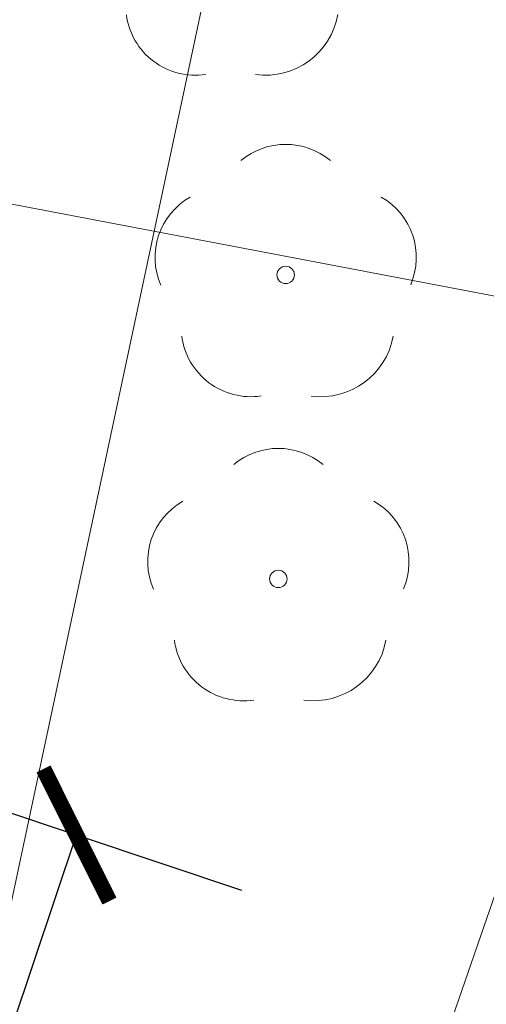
# Model space of a CAD drawing. Header units: metres. Extents: x 6599773 to 13199707, y 5688499 to 11377233.
# Tile 162 of 256: x 6599974.81 to 6599977.49, y 5688904.4 to 5688910.06. Entities that reach past the tile are written whole.
import ezdxf

# ---------------------------------------------------------------- set-up
doc = ezdxf.new("R2010")
doc.units = ezdxf.units.M
doc.header["$MEASUREMENT"] = 0
for name, pattern in [('1', [0]), ('GUZ', [1, 0.5, -0.5]), ('UPT', [0]), ('UPW', [0])]:
    doc.linetypes.add(name, pattern=pattern)
doc.layers.get('0').update_dxf_attribs({"linetype": 'CONTINUOUS', "lineweight": 5})
doc.layers.get('Defpoints').update_dxf_attribs({"linetype": 'CONTINUOUS', "lineweight": 9})
for name, color, linetype, lineweight in [('_kolor chodnik', 50, '1', 0), ('_kolor zjazdy kostka', 7, '1', 0), ('_kolor ścieżka', 10, '1', 0), ('_opis zjazdy', 7, '1', 18), ('OTZ_T_0', 7, 'CONTINUOUS', 13), ('UTTPOM_L_0', 30, 'UPT', 9), ('UWWPM_L_0', 5, 'UPW', 9), ('Uzytki', 90, 'GUZ', 9)]:
    doc.layers.add(name, color=color, linetype=linetype, lineweight=lineweight)
doc.layers.add('_kolor jezdnia', color=7, linetype='1', lineweight=0, true_color=0x00dbdb)
doc.layers.add('_kolor pobocze', color=7, linetype='1', lineweight=0, true_color=0xff66ff)
doc.styles.add('opis', font='ARIALN.TTF', dxfattribs={"width": 0.7, "height": 1.1})
doc.dimstyles.new('opi', dxfattribs={"dimtxt": 1.1, "dimasz": 0.6, "dimexe": 1, "dimexo": 1, "dimgap": 0.5, "dimtad": 1, "dimzin": 1, "dimtxsty": 'opis', "dimblk": 'ARCHTICK', "dimcen": 2.5, "dimadec": 3, "dimazin": 0, "dimtfac": 1, "dimtmove": 0, "dimatfit": 3, "dimfxl": 1, "dimarcsym": 0})
pattern_1 = [(45, (0, 0), (-0.1767766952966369, 0.1767766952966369), []), (135, (0, 0), (-0.1767766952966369, -0.1767766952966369), [])]

# ---------------------------------------------------------------- blocks, each defined once
blk = doc.blocks.new('_ArchTick')
at = {"color": 0, "linetype": 'ByBlock', "const_width": 0.15}
blk.add_lwpolyline([(-0.5, -0.5), (0.5, 0.5)], dxfattribs=at)
blk = doc.blocks.new('*D214')
at = {"layer": '_opis zjazdy', "color": 0, "lineweight": -2, "transparency": 16777216}
for p, q in [((6599974.298461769, 5688905.652856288), (6599976.08894107, 5688905.053499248)), ((6599973.553491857, 5688900.629530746), (6599975.14066062, 5688905.370933)), ((6599972.711293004, 5688900.911454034), (6599974.501772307, 5688900.312096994))]:
    blk.add_line(p, q, dxfattribs=at)
at = {"layer": 'Defpoints', "color": 0, "transparency": 16777216}
for p in [(6599973.350181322, 5688905.970290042), (6599975.140660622, 5688905.370933), (6599971.763012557, 5688901.228887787)]:
    blk.add_point(p, dxfattribs=at)
at = {"layer": '_opis zjazdy', "color": 0, "lineweight": -2, "transparency": 16777216, "xscale": 0.6, "yscale": 0.6, "zscale": 0.6}
for p, rotation in [((6599975.14066062, 5688905.370933), 71.49220008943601), ((6599973.553491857, 5688900.629530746), 251.492200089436)]:
    blk.add_blockref('_ArchTick', p, dxfattribs=dict(at, rotation=rotation))
at = {"layer": '_opis zjazdy', "color": 0, "transparency": 16777216, "insert": (6599975.448077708, 5688902.631675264), "char_height": 1.1, "attachment_point": 5, "rotation": 251.492200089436, "style": 'opis'}
blk.add_mtext('5,00', dxfattribs=at)
blk = doc.blocks.new('922')
at = {"layer": 'OTZ_T_0', "color": 0}
blk.add_circle((0, 0), 0.05, dxfattribs=at)
for centre, radius, start, end in [((0, 0.35), 0.4, 50.114, 129.886), ((-0.35, 0.1), 0.4, 119.84816, 203.51949), ((0.35, 0.1), 0.4, 336.88451, 60.15184), ((-0.2, -0.3), 0.4, 187.477, 278.47884), ((0.2, -0.275), 0.425, 262.6459300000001, 349.62892)]:
    blk.add_arc(centre, radius, start, end, dxfattribs=at)

msp = doc.modelspace()

# ---------------------------------------------------------------- hatches: boundary and pattern name
at = {"layer": '_kolor chodnik'}
h = msp.add_hatch(dxfattribs=at)
h.set_pattern_fill('ANSI37', color=256, scale=2)
h.set_pattern_definition(pattern_1)
h.paths.add_polyline_path([(6599849.938171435, 5688542.085872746), (6599852.232147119, 5688548.938742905), (6599853.573135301, 5688548.489851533), (6599853.827082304, 5688549.248475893), (6599851.793849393, 5688549.929093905), (6599849.895278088, 5688548.982823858), (6599847.823506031, 5688542.793750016)])
edge = h.paths.add_edge_path()
edge.add_line((6600018.106075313, 5689087.454911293), (6600022.42781917, 5689091.229234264))
edge.add_line((6600022.42781917, 5689091.229234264), (6600020.233254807, 5689093.742094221))
edge.add_line((6600020.233254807, 5689093.742094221), (6600017.159471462, 5689091.057656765))
edge.add_arc((6600023.275194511, 5689085.3851404), 8.341433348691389, 137.1531559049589, 148.8016577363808)
edge.add_line((6600016.140105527, 5689089.706021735), (6600018.106075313, 5689087.454911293))
h.paths.add_polyline_path([(6600038.501784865, 5689187.592294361), (6600037.906968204, 5689187.700586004), (6600037.63829624, 5689186.224843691), (6600038.240083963, 5689186.115282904)])
h.paths.add_polyline_path([(6600069.098302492, 5689360.276020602), (6600068.321239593, 5689360.413462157), (6600068.064048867, 5689358.936495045), (6600068.836639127, 5689358.799546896)])
h.paths.add_polyline_path([(6600082.393785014, 5689362.950258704), (6600082.941124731, 5689366.103121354), (6600081.481377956, 5689366.361351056), (6600080.923159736, 5689363.210828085)])
h.paths.add_polyline_path([(6600074.022236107, 5689388.065861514), (6600072.983907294, 5689388.249860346), (6600072.723374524, 5689386.77253894), (6600073.760538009, 5689386.588865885)])
h.paths.add_polyline_path([(6600105.613104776, 5689486.405659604), (6600106.749499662, 5689489.711933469), (6600105.298891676, 5689490.233346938), (6600104.143487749, 5689486.917306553)], flags=17)
h.paths.add_polyline_path([(6600132.519778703, 5689678.737346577), (6600131.761827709, 5689678.896110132), (6600131.444670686, 5689677.429261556), (6600132.212256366, 5689677.269208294)])
h.paths.add_polyline_path([(6600156.649397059, 5689798.7449027), (6600156.48800471, 5689797.958860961), (6600157.450195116, 5689797.757316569), (6600157.615023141, 5689798.542205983)])
h.paths.add_polyline_path([(6600189.055358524, 5689948.643107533), (6600187.902868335, 5689948.884512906), (6600187.600024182, 5689947.417400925), (6600188.748131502, 5689947.176379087)])
edge = h.paths.add_edge_path()
edge.add_line((6600204.459383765, 5690032.969035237), (6600204.153258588, 5690031.227801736))
edge.add_arc((6600202.328347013, 5690027.299936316), 4.331100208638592, 41.85300125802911, 65.08011549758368, ccw=False)
edge.add_arc((6600032.90393149, 5690051.979071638), 174.020003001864, 352.8070218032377, 353.495463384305)
edge.add_arc((6600202.372679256, 5690027.343587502), 5.999999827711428, 55.12102442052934, 69.64815978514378)
edge = h.paths.add_edge_path()
edge.add_line((6600205.046027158, 5690040.265402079), (6600204.972740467, 5690038.483452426))
edge.add_arc((6600203.986269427, 5690044.401803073), 5.999999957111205, 279.4630688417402, 294.9140560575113)
edge.add_line((6600206.513819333, 5690038.960158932), (6600206.607027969, 5690041.030672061))
edge.add_arc((6600203.986269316, 5690044.401803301), 4.270000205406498, 284.3702444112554, 307.86193139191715, ccw=False)
edge = h.paths.add_edge_path()
edge.add_arc((6600203.547470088, 5690044.558759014), 6.446878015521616, 324.4350091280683, 356.2013368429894, ccw=False)
edge.add_arc((6600203.986269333, 5690044.401803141), 6.00000007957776, 323.2169970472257, 357.4193489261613)
h.paths.add_polyline_path([(6600208.910055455, 5690121.713696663), (6600208.146285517, 5690121.748120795), (6600207.125602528, 5690121.794124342), (6600209.971605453, 5690121.665851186)])
edge = h.paths.add_edge_path()
edge.add_line((6600238.769818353, 5690481.648294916), (6600240.338176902, 5690490.873746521))
edge.add_line((6600240.338176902, 5690490.873746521), (6600241.251295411, 5690510.829461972))
edge.add_line((6600241.251295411, 5690510.829461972), (6600239.524022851, 5690510.928942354))
edge.add_line((6600239.524022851, 5690510.928942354), (6600238.633343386, 5690491.167757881))
edge.add_line((6600238.633343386, 5690491.167757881), (6600234.579716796, 5690467.661262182))
edge.add_line((6600234.579716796, 5690467.661262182), (6600234.449796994, 5690464.966873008))
edge.add_arc((6600242.443669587, 5690464.607462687), 8.00194818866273, 177.4256738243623, 268.2543056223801)
edge.add_line((6600242.199903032, 5690456.609228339), (6600242.216657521, 5690457.359274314))
edge.add_line((6600242.216657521, 5690457.359274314), (6600242.305257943, 5690458.836738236))
edge.add_arc((6600242.444504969, 5690464.607952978), 5.772894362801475, 177.0298084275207, 268.6178439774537, ccw=False)
edge.add_line((6600236.679365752, 5690464.907083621), (6600236.951876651, 5690470.95443634))
edge.add_line((6600236.951876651, 5690470.95443634), (6600238.150786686, 5690478.210832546))
edge.add_line((6600238.150786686, 5690478.210832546), (6600238.769818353, 5690481.648294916))
h.paths.add_polyline_path([(6600238.769818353, 5690481.648294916), (6600238.150786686, 5690478.210832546), (6600239.670056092, 5690477.930590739), (6600240.266710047, 5690481.376366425)], flags=17)
edge = h.paths.add_edge_path()
edge.add_line((6600223.366500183, 5690460.339976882), (6600223.276803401, 5690457.948865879))
edge.add_arc((6600221.105749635, 5690465.64864014), 7.999999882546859, 285.7465040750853, 299.8464885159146)
edge.add_line((6600225.08717264, 5690458.709744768), (6600225.240084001, 5690461.623695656))
edge.add_arc((6600221.105749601, 5690465.648640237), 5.769999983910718, 293.06724420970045, 315.7681070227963, ccw=False)
edge = h.paths.add_edge_path()
edge.add_arc((6600220.025145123, 5690444.676291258), 5.77000016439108, 37.996647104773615, 59.94382588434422, ccw=False)
edge.add_line((6600224.572175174, 5690448.22839199), (6600224.817793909, 5690451.081798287))
edge.add_arc((6600220.025145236, 5690444.676291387), 7.999999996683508, 53.19588653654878, 68.15166733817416)
edge.add_line((6600223.00235276, 5690452.101669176), (6600222.91504296, 5690449.670427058))
edge = h.paths.add_edge_path()
edge.add_arc((6600221.105749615, 5690465.648640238), 7.999999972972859, 328.0222308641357, 357.0132597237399)
edge.add_line((6600229.094882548, 5690465.23180147), (6600229.218816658, 5690467.593604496))
edge.add_line((6600229.218816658, 5690467.593604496), (6600228.218919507, 5690467.645774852))
edge.add_line((6600228.218919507, 5690467.645774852), (6600227.891778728, 5690461.411918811))
h.paths.add_polyline_path([(6600200.980142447, 5690012.236744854), (6600202.31727834, 5690011.956662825), (6600202.522293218, 5690012.935421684), (6600201.182321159, 5690013.216097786)])
h.paths.add_polyline_path([(6600196.457878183, 5689983.98337835), (6600195.202332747, 5689984.246370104), (6600194.899091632, 5689982.777335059), (6600196.150355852, 5689982.515240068)])
edge = h.paths.add_edge_path()
edge.add_line((6600112.305909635, 5689517.99101877), (6600112.691041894, 5689519.807934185))
edge.add_line((6600112.691041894, 5689519.807934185), (6600113.245521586, 5689522.423769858))
edge.add_line((6600113.245521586, 5689522.423769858), (6600111.553124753, 5689522.782507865))
edge.add_line((6600111.553124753, 5689522.782507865), (6600107.405864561, 5689503.217226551))
edge.add_line((6600107.405864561, 5689503.217226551), (6600099.494506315, 5689480.361667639))
edge.add_line((6600099.494506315, 5689480.361667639), (6600099.182814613, 5689478.891218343))
edge.add_arc((6600107.008997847, 5689477.232359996), 8.000059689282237, 168.0325629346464, 257.7529108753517)
edge.add_line((6600105.311960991, 5689469.414366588), (6600105.784990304, 5689471.593619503))
edge.add_arc((6600107.008927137, 5689477.232314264), 5.769999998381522, 168.0321375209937, 257.7533362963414, ccw=False)
edge.add_line((6600101.364343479, 5689478.42879883), (6600101.647245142, 5689479.76342708))
edge.add_line((6600101.647245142, 5689479.76342708), (6600104.143487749, 5689486.917306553))
edge.add_line((6600104.143487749, 5689486.917306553), (6600105.298891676, 5689490.233346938))
edge.add_line((6600105.298891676, 5689490.233346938), (6600108.240043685, 5689498.809726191))
edge.add_line((6600108.240043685, 5689498.809726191), (6600112.305909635, 5689517.99101877))
h.paths.add_polyline_path([(6600136.009573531, 5689645.499114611), (6600138.333647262, 5689645.012304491), (6600138.661671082, 5689646.578318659), (6600134.869459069, 5689647.372651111)])
at = {"layer": '_kolor jezdnia'}
h = msp.add_hatch(dxfattribs=at)
h.set_pattern_fill('ANSI37', color=256, scale=2.2)
h.set_pattern_definition([(311.9999999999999, (0, 0), (0.2043648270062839, 0.1840109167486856), []), (41.99999999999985, (0, 0), (-0.1840109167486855, 0.2043648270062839), [])])
edge = h.paths.add_edge_path()
edge.add_line((6599833.066047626, 5688539.933393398), (6599850.649511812, 5688527.983462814))
edge.add_arc((6599857.337592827, 5688536.653968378), 10.95025544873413, 169.5012687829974, 232.3548431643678, ccw=False)
edge.add_arc((6599858.085851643, 5688536.618142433), 11.69295282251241, 162.2507788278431, 169.9967502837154, ccw=False)
edge.add_line((6599846.949484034, 5688540.182754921), (6599847.823506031, 5688542.793750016))
edge.add_line((6599847.823506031, 5688542.793750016), (6599849.895278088, 5688548.982823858))
edge.add_line((6599849.895278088, 5688548.982823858), (6599852.434748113, 5688556.56906746))
edge.add_line((6599852.434748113, 5688556.56906746), (6599928.48625871, 5688783.760284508))
edge.add_line((6599928.48625871, 5688783.760284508), (6599931.025728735, 5688791.34652811))
edge.add_line((6599931.025728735, 5688791.34652811), (6599996.657773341, 5688987.411326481))
edge.add_line((6599996.657773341, 5688987.411326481), (6599999.197243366, 5688994.997570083))
edge.add_line((6599999.197243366, 5688994.997570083), (6600021.930100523, 5689062.908193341))
edge.add_line((6600021.930100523, 5689062.908193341), (6600017.620224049, 5689067.371531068))
edge.add_line((6600017.620224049, 5689067.371531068), (6600016.714558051, 5689064.654078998))
edge.add_line((6600016.714558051, 5689064.654078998), (6600012.423620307, 5689051.835617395))
edge.add_line((6600012.423620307, 5689051.835617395), (6600009.884150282, 5689044.249373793))
edge.add_line((6600009.884150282, 5689044.249373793), (6599977.53516164, 5688947.612159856))
edge.add_line((6599977.53516164, 5688947.612159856), (6599974.995691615, 5688940.025916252))
edge.add_line((6599974.995691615, 5688940.025916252), (6599942.096912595, 5688841.746295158))
edge.add_line((6599942.096912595, 5688841.746295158), (6599939.557442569, 5688834.160051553))
edge.add_line((6599939.557442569, 5688834.160051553), (6599882.679288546, 5688664.246042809))
edge.add_line((6599882.679288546, 5688664.246042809), (6599880.139818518, 5688656.659799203))
edge.add_line((6599880.139818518, 5688656.659799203), (6599852.464543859, 5688573.984527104))
edge.add_line((6599852.464543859, 5688573.984527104), (6599842.470137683, 5688544.127903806))
edge.add_arc((6599835.706422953, 5688546.652910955), 7.219660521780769, 248.54809133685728, 339.52856074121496, ccw=False)
h.paths.add_polyline_path([(6600044.653202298, 5689172.271628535), (6600046.276244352, 5689181.431901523), (6600047.759199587, 5689189.801539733), (6600051.0603021, 5689208.432603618), (6600052.368792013, 5689215.817578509), (6600054.808584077, 5689229.587499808), (6600056.11707399, 5689236.972474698), (6600057.346666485, 5689243.912161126), (6600058.655146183, 5689251.297078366), (6600058.831439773, 5689252.292060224), (6600060.098987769, 5689259.445963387), (6600060.139929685, 5689259.677035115), (6600061.407468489, 5689266.830886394), (6600072.329030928, 5689328.470998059), (6600073.637511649, 5689335.855921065), (6600077.337304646, 5689356.73715072), (6600078.820259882, 5689365.106788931), (6600081.142794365, 5689378.214921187), (6600082.53851694, 5689386.092227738), (6600095.187867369, 5689457.483787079), (6600091.082877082, 5689465.8405575), (6600089.043088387, 5689454.328211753), (6600087.870641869, 5689447.711051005), (6600087.560133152, 5689445.958573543), (6600086.562151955, 5689440.326076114), (6600082.433200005, 5689417.022719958), (6600080.95024477, 5689408.65308175), (6600077.202698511, 5689387.502337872), (6600075.719743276, 5689379.132699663), (6600073.469199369, 5689366.430874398), (6600071.986244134, 5689358.061236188), (6600069.986864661, 5689346.776955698), (6600068.591142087, 5689338.899649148), (6600065.559290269, 5689321.78820693), (6600064.163567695, 5689313.91090038), (6600059.719426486, 5689288.828650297), (6600058.323703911, 5689280.951343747), (6600057.563846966, 5689276.662793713), (6600056.168124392, 5689268.785487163), (6600054.804920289, 5689261.091711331), (6600053.409197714, 5689253.214404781), (6600053.264817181, 5689252.399536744), (6600051.869094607, 5689244.522230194), (6600051.183555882, 5689240.653124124), (6600049.787833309, 5689232.775817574), (6600046.593849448, 5689214.749319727), (6600045.198126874, 5689206.872013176), (6600044.41754409, 5689202.466488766), (6600042.934588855, 5689194.096850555), (6600036.429952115, 5689157.38538759), (6600034.94699688, 5689149.01574938), (6600030.579776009, 5689124.367629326), (6600027.529365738, 5689107.151445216), (6600024.895072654, 5689094.014582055), (6600030.583685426, 5689094.264316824), (6600032.945013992, 5689106.191885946), (6600043.170247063, 5689163.901990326)])
edge = h.paths.add_edge_path()
edge.add_line((6600111.106812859, 5689535.144351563), (6600111.256844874, 5689535.85214863))
edge.add_line((6600111.256844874, 5689535.85214863), (6600112.915748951, 5689543.678261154))
edge.add_line((6600112.915748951, 5689543.678261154), (6600117.304772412, 5689564.384094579))
edge.add_line((6600117.304772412, 5689564.384094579), (6600119.067357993, 5689572.699339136))
edge.add_line((6600119.067357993, 5689572.699339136), (6600120.087667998, 5689577.512794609))
edge.add_line((6600120.087667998, 5689577.512794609), (6600121.64289057, 5689584.849775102))
edge.add_line((6600121.64289057, 5689584.849775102), (6600128.436769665, 5689616.900852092))
edge.add_line((6600128.436769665, 5689616.900852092), (6600129.991992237, 5689624.237832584))
edge.add_line((6600129.991992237, 5689624.237832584), (6600132.660554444, 5689636.827148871))
edge.add_line((6600132.660554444, 5689636.827148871), (6600133.208838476, 5689639.444704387))
edge.add_line((6600133.208838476, 5689639.444704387), (6600134.848957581, 5689647.274775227))
edge.add_line((6600134.848957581, 5689647.274775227), (6600138.97649476, 5689666.979995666))
edge.add_line((6600138.97649476, 5689666.979995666), (6600140.51410642, 5689674.320687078))
edge.add_line((6600140.51410642, 5689674.320687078), (6600145.209128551, 5689696.735129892))
edge.add_line((6600145.209128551, 5689696.735129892), (6600146.746740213, 5689704.075821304))
edge.add_line((6600146.746740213, 5689704.075821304), (6600151.462308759, 5689726.588354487))
edge.add_line((6600151.462308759, 5689726.588354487), (6600152.999920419, 5689733.929045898))
edge.add_line((6600152.999920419, 5689733.929045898), (6600155.244070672, 5689744.642813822))
edge.add_line((6600155.244070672, 5689744.642813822), (6600156.781682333, 5689751.983505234))
edge.add_line((6600156.781682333, 5689751.983505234), (6600161.635515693, 5689775.156126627))
edge.add_line((6600161.635515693, 5689775.156126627), (6600163.378142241, 5689783.475576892))
edge.add_line((6600163.378142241, 5689783.475576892), (6600163.850769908, 5689785.731942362))
edge.add_line((6600163.850769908, 5689785.731942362), (6600167.028500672, 5689800.90270461))
edge.add_line((6600167.028500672, 5689800.90270461), (6600179.490888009, 5689860.399222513))
edge.add_line((6600179.490888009, 5689860.399222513), (6600181.233514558, 5689868.718672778))
edge.add_line((6600181.233514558, 5689868.718672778), (6600181.84713393, 5689871.648144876))
edge.add_line((6600181.84713393, 5689871.648144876), (6600183.38474559, 5689878.988836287))
edge.add_line((6600183.38474559, 5689878.988836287), (6600184.935818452, 5689886.393792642))
edge.add_line((6600184.935818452, 5689886.393792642), (6600186.575937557, 5689894.223863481))
edge.add_line((6600186.575937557, 5689894.223863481), (6600194.051338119, 5689929.912074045))
edge.add_line((6600194.051338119, 5689929.912074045), (6600195.691457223, 5689937.742144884))
edge.add_line((6600195.691457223, 5689937.742144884), (6600202.915799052, 5689972.231779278))
edge.add_line((6600202.915799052, 5689972.231779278), (6600204.555918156, 5689980.061850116))
edge.add_line((6600204.555918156, 5689980.061850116), (6600206.062781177, 5689987.255744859))
edge.add_line((6600206.062781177, 5689987.255744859), (6600207.702900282, 5689995.085815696))
edge.add_line((6600207.702900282, 5689995.085815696), (6600210.232559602, 5690007.162628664))
edge.add_line((6600210.232559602, 5690007.162628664), (6600211.694938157, 5690014.144150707))
edge.add_arc((6600028.177652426, 5690052.584442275), 187.5000004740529, 348.1696294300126, 357.4195276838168)
edge.add_line((6600215.487522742, 5690044.142720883), (6600208.310270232, 5690026.480446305))
edge.add_arc((6600032.903933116, 5690051.97907145), 177.2500013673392, 348.1696294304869, 351.7289130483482, ccw=False)
edge.add_line((6600206.38894146, 5690015.640182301), (6600205.966941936, 5690013.625519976))
edge.add_line((6600205.966941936, 5690013.625519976), (6600204.326822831, 5690005.795449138))
edge.add_line((6600204.326822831, 5690005.795449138), (6600197.076961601, 5689971.183982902))
edge.add_line((6600197.076961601, 5689971.183982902), (6600195.334335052, 5689962.864532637))
edge.add_line((6600195.334335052, 5689962.864532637), (6600193.44722506, 5689953.855305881))
edge.add_line((6600193.44722506, 5689953.855305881), (6600191.909227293, 5689946.512771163))
edge.add_line((6600191.909227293, 5689946.512771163), (6600185.49684423, 5689915.899498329))
edge.add_line((6600185.49684423, 5689915.899498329), (6600183.856521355, 5689908.068454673))
edge.add_line((6600183.856521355, 5689908.068454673), (6600182.066605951, 5689899.523243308))
edge.add_line((6600182.066605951, 5689899.523243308), (6600180.32407057, 5689891.204228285))
edge.add_line((6600180.32407057, 5689891.204228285), (6600174.320344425, 5689862.541919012))
edge.add_line((6600174.320344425, 5689862.541919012), (6600172.577809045, 5689854.222903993))
edge.add_line((6600172.577809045, 5689854.222903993), (6600163.663810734, 5689811.666703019))
edge.add_line((6600163.663810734, 5689811.666703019), (6600162.023782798, 5689803.837067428))
edge.add_line((6600162.023782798, 5689803.837067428), (6600160.924220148, 5689798.587659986))
edge.add_line((6600160.924220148, 5689798.587659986), (6600159.279208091, 5689790.734229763))
edge.add_line((6600159.279208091, 5689790.734229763), (6600157.107250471, 5689780.365115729))
edge.add_line((6600157.107250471, 5689780.365115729), (6600155.462238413, 5689772.511685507))
edge.add_line((6600155.462238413, 5689772.511685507), (6600153.380318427, 5689762.572418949))
edge.add_line((6600153.380318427, 5689762.572418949), (6600151.735124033, 5689754.718118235))
edge.add_line((6600151.735124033, 5689754.718118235), (6600148.586504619, 5689739.686336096))
edge.add_line((6600148.586504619, 5689739.686336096), (6600146.885007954, 5689731.563243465))
edge.add_line((6600146.885007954, 5689731.563243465), (6600141.75088822, 5689707.052510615))
edge.add_line((6600141.75088822, 5689707.052510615), (6600140.110896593, 5689699.223048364))
edge.add_line((6600140.110896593, 5689699.223048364), (6600133.483561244, 5689667.583574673))
edge.add_line((6600133.483561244, 5689667.583574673), (6600131.860394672, 5689659.834436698))
edge.add_line((6600131.860394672, 5689659.834436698), (6600131.740984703, 5689659.26436315))
edge.add_line((6600131.740984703, 5689659.26436315), (6600130.117814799, 5689651.515209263))
edge.add_line((6600130.117814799, 5689651.515209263), (6600127.278733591, 5689637.961189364))
edge.add_line((6600127.278733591, 5689637.961189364), (6600126.924568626, 5689636.290366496))
edge.add_line((6600126.924568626, 5689636.290366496), (6600125.166244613, 5689627.995226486))
edge.add_line((6600125.166244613, 5689627.995226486), (6600118.009503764, 5689594.232298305))
edge.add_line((6600118.009503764, 5689594.232298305), (6600116.251179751, 5689585.937158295))
edge.add_line((6600116.251179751, 5689585.937158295), (6600113.665314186, 5689573.737975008))
edge.add_line((6600113.665314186, 5689573.737975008), (6600111.898534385, 5689565.402943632))
edge.add_line((6600111.898534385, 5689565.402943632), (6600104.889982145, 5689532.33911599))
edge.add_line((6600104.889982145, 5689532.33911599), (6600103.226635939, 5689524.492047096))
edge.add_line((6600103.226635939, 5689524.492047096), (6600096.623876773, 5689493.342605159))
edge.add_line((6600096.623876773, 5689493.342605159), (6600094.968986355, 5689485.53542763))
edge.add_line((6600094.968986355, 5689485.53542763), (6600094.300101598, 5689482.379870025))
edge.add_line((6600094.300101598, 5689482.379870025), (6600099.182814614, 5689478.891218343))
edge.add_line((6600099.182814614, 5689478.891218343), (6600099.494506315, 5689480.361667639))
edge.add_line((6600099.494506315, 5689480.361667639), (6600111.106812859, 5689535.144351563))
edge = h.paths.add_edge_path()
edge.add_arc((6600239.213891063, 5690851.4003676), 10.0000000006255, -2.8342403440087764, 76.13703556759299, ccw=False)
edge.add_line((6600249.201658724, 5690850.905901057), (6600249.082723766, 5690848.503524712))
edge.add_line((6600249.082723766, 5690848.503524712), (6600247.016487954, 5690806.767468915))
edge.add_line((6600247.016487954, 5690806.767468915), (6600246.092398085, 5690789.152178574))
edge.add_line((6600246.092398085, 5690789.152178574), (6600233.768116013, 5690572.015170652))
edge.add_line((6600233.768116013, 5690572.015170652), (6600228.959056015, 5690465.29620206))
edge.add_line((6600228.959056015, 5690465.29620206), (6600234.588724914, 5690465.017134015))
edge.add_line((6600234.588724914, 5690465.017134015), (6600239.26254019, 5690571.767576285))
edge.add_line((6600239.26254019, 5690571.767576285), (6600252.505038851, 5690806.400146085))
edge.add_line((6600252.505038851, 5690806.400146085), (6600254.569211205, 5690848.094521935))
edge.add_arc((6600262.559425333, 5690847.6989487), 7.999999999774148, 76.13703557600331, 177.1657596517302, ccw=False)
edge.add_line((6600264.476229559, 5690855.465921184), (6600241.609896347, 5690861.109083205))
edge = h.paths.add_edge_path()
edge.add_line((6600250.031475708, 5690451.625307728), (6600250.231741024, 5690455.772579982))
edge.add_line((6600250.231741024, 5690455.772579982), (6600246.257763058, 5690456.417303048))
edge.add_line((6600246.257763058, 5690456.417303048), (6600242.171761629, 5690456.61060902))
edge.add_arc((6600242.563100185, 5690464.586983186), 7.985968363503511, 176.9123644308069, 267.1911945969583, ccw=False)
edge.add_line((6600234.588724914, 5690465.017134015), (6600228.959056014, 5690465.29620206))
edge.add_arc((6600220.965133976, 5690465.657286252), 8.002072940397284, 267.8289300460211, 357.413716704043, ccw=False)
edge.add_line((6600220.661989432, 5690457.660957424), (6600212.406915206, 5690458.119572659))
edge.add_line((6600212.406915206, 5690458.119572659), (6600208.431872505, 5690457.817501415))
edge.add_line((6600208.431872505, 5690457.817501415), (6600208.233912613, 5690454.548331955))
edge.add_line((6600208.233912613, 5690454.548331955), (6600212.129565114, 5690453.127270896))
edge.add_line((6600212.129565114, 5690453.127270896), (6600218.640548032, 5690452.76554962))
edge.add_line((6600218.640548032, 5690452.76554962), (6600216.486747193, 5690452.885205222))
edge.add_line((6600216.486747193, 5690452.885205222), (6600220.46890539, 5690452.663974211))
edge.add_arc((6600220.025145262, 5690444.676291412), 7.999999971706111, -0.3386579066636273, 86.8201700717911, ccw=False)
edge.add_line((6600228.025005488, 5690444.629006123), (6600227.803602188, 5690439.649256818))
edge.add_line((6600227.803602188, 5690439.649256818), (6600226.885525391, 5690435.936828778))
edge.add_line((6600226.885525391, 5690435.936828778), (6600225.534849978, 5690405.967249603))
edge.add_line((6600225.534849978, 5690405.967249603), (6600226.115199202, 5690402.187514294))
edge.add_line((6600226.115199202, 5690402.187514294), (6600213.445139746, 5690121.008786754))
edge.add_line((6600213.445139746, 5690121.008786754), (6600213.352800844, 5690118.960058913))
edge.add_line((6600213.352800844, 5690118.960058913), (6600209.980184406, 5690044.131649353))
edge.add_arc((6600203.986269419, 5690044.401803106), 5.999999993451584, 257.4162346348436, 357.41934921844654, ccw=False)
edge.add_line((6600202.679069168, 5690038.545931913), (6600201.589735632, 5690033.666039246))
edge.add_line((6600201.589735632, 5690033.666039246), (6600203.67987942, 5690033.199458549))
edge.add_arc((6600202.372679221, 5690027.343587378), 5.999999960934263, -8.27108729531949, 77.41623506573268, ccw=False)
edge.add_line((6600208.310270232, 5690026.480446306), (6600215.487522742, 5690044.142720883))
edge.add_line((6600215.487522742, 5690044.142720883), (6600216.199687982, 5690059.944661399))
edge.add_line((6600216.199687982, 5690059.944661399), (6600216.537356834, 5690067.437056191))
edge.add_line((6600216.537356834, 5690067.437056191), (6600223.893528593, 5690230.66011469))
edge.add_line((6600223.893528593, 5690230.66011469), (6600224.231197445, 5690238.152509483))
edge.add_line((6600224.231197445, 5690238.152509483), (6600233.507835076, 5690443.987992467))
edge.add_arc((6600241.499722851, 5690443.627812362), 7.999999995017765, 87.29208981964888, 177.4195277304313, ccw=False)
edge.add_line((6600241.877677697, 5690451.618879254), (6600246.021541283, 5690451.422886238))
edge.add_line((6600246.021541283, 5690451.422886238), (6600246.427694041, 5690451.443388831))
edge.add_line((6600246.427694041, 5690451.443388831), (6600246.793970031, 5690451.461878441))
edge.add_line((6600246.793970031, 5690451.461878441), (6600250.031475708, 5690451.625307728))
edge = h.paths.add_edge_path()
edge.add_line((6600007.33756506, 5689086.20374581), (6600006.980466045, 5689080.740822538))
edge.add_line((6600006.980466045, 5689080.740822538), (6600007.229745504, 5689080.720859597))
edge.add_line((6600007.229745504, 5689080.720859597), (6600008.093335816, 5689080.601653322))
edge.add_line((6600008.093335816, 5689080.601653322), (6600008.702681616, 5689080.53831051))
edge.add_arc((6600008.140193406, 5689070.554142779), 9.999999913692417, -18.557800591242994, 86.77547804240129, ccw=False)
edge.add_line((6600017.620224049, 5689067.371531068), (6600021.930100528, 5689062.908193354))
edge.add_arc((6599734.83819726, 5689159.011261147), 302.7499967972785, 341.4922000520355, 343.8640860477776)
edge.add_arc((6600034.895369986, 5689072.315877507), 9.581213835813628, 98.63328270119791, 164.5273290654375, ccw=False)
edge.add_line((6600033.457137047, 5689081.788529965), (6600033.832640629, 5689081.798737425))
edge.add_line((6600033.832640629, 5689081.798737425), (6600034.422462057, 5689082.05700874))
edge.add_line((6600034.422462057, 5689082.05700874), (6600036.833623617, 5689082.139040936))
edge.add_line((6600036.833623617, 5689082.139040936), (6600036.730225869, 5689087.148851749))
edge.add_line((6600036.730225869, 5689087.148851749), (6600036.579860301, 5689087.134303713))
edge.add_arc((6600036.479565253, 5689093.136286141), 6.002820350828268, 169.1687651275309, 270.9573417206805, ccw=False)
edge.add_line((6600030.583685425, 5689094.264316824), (6600024.895072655, 5689094.014582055))
edge.add_arc((6600015.200558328, 5689096.162123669), 9.929528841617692, 271.0943432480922, 347.5094668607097, ccw=False)
edge.add_arc((6600014.909438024, 5689089.646776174), 3.446070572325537, 264.4236009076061, 278.0194998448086, ccw=False)
edge.add_line((6600014.574573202, 5689086.217014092), (6600014.299554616, 5689086.232508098))
edge.add_line((6600014.299554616, 5689086.232508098), (6600010.474232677, 5689086.448019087))
edge.add_line((6600010.474232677, 5689086.448019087), (6600007.33756506, 5689086.20374581))
edge = h.paths.add_edge_path()
edge.add_line((6600105.490725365, 5689463.953528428), (6600106.927559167, 5689464.047234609))
edge.add_line((6600106.927559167, 5689464.047234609), (6600107.835, 5689468.66))
edge.add_line((6600107.835, 5689468.66), (6600105.311960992, 5689469.414366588))
edge.add_arc((6600107.008997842, 5689477.232359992), 8.000059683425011, 168.0325628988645, 257.7529109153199, ccw=False)
edge.add_line((6600099.182814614, 5689478.891218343), (6600094.300101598, 5689482.379870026))
edge.add_arc((6600586.245114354, 5689378.10423892), 502.8750369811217, 168.032376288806, 169.9522165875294)
edge.add_line((6600091.082877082, 5689465.8405575), (6600095.187867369, 5689457.483787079))
edge.add_arc((6600103.06517392, 5689456.088064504), 8.000000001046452, 77.7533362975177, 169.9524553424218, ccw=False)
edge.add_line((6600104.762140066, 5689463.906012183), (6600105.490725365, 5689463.953528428))
at = {"layer": '_kolor pobocze'}
h = msp.add_hatch(dxfattribs=at)
h.set_pattern_fill('ANSI37', color=256, scale=2)
h.set_pattern_definition(pattern_1)
edge = h.paths.add_edge_path()
edge.add_line((6600035.926965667, 5689101.56944285), (6600036.046865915, 5689102.311543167))
edge.add_arc((6600058.171848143, 5689233.778275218), 133.3154772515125, 259.4578941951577, 260.4470163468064, ccw=False)
edge.add_line((6600033.780707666, 5689102.713067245), (6600032.142559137, 5689101.847662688))
edge.add_arc((6599734.838175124, 5689159.011266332), 302.7500195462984, 347.6801154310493, 349.11639019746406, ccw=False)
edge.add_arc((6600036.478170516, 5689093.133441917), 6.000000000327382, 167.68011541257, 271.5571101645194)
edge.add_line((6600036.64121064, 5689087.1356575), (6600036.730491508, 5689087.137804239))
edge.add_line((6600036.730491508, 5689087.137804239), (6600036.71246321, 5689087.887583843))
edge.add_line((6600036.71246321, 5689087.887583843), (6600036.559840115, 5689087.884077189))
edge.add_arc((6600036.482532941, 5689093.14290691), 5.259397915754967, 170.6455005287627, 270.84221319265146, ccw=False)
edge.add_arc((6600545.796425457, 5688991.216220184), 524.6691769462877, 167.9170060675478, 168.7028219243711, ccw=False)
edge.add_line((6600032.751078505, 5689101.044345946), (6600034.011432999, 5689101.917298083))
edge.add_line((6600034.011432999, 5689101.917298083), (6600035.926965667, 5689101.56944285))
edge = h.paths.add_edge_path()
edge.add_line((6600002.828843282, 5688994.032881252), (6600003.066918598, 5688994.744091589))
edge.add_line((6600003.066918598, 5688994.744091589), (6600001.227880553, 5688995.359703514))
edge.add_line((6600001.227880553, 5688995.359703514), (6600000.55876659, 5688996.702196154))
edge.add_line((6600000.55876659, 5688996.702196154), (6600022.641310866, 5689062.67011804))
edge.add_arc((6599734.83819395, 5689159.011262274), 303.5000002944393, 341.4922000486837, 343.8640860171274)
edge.add_arc((6600035.267451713, 5689072.092773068), 9.250000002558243, 91.55711016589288, 163.8640860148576, ccw=False)
edge.add_line((6600035.016098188, 5689081.339357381), (6600036.868703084, 5689081.389717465))
edge.add_line((6600036.868703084, 5689081.389717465), (6600036.850674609, 5689082.139504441))
edge.add_line((6600036.850674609, 5689082.139504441), (6600034.995718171, 5689082.089080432))
edge.add_arc((6600035.267451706, 5689072.092773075), 9.999999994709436, 91.55711014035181, 163.8640860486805)
edge.add_arc((6599734.838192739, 5689159.011262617), 302.7500015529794, 341.4922000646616, 343.8640860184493, ccw=False)
edge.add_line((6600021.930100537, 5689062.908193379), (6599999.748942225, 5688996.6456785))
edge.add_line((6599999.748942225, 5688996.6456785), (6600000.695212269, 5688994.747107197))
edge.add_line((6600000.695212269, 5688994.747107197), (6600002.828843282, 5688994.032881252))
h.paths.add_polyline_path([(6599971.7492186, 5688907.297112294), (6599971.084233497, 5688908.631320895), (6599997.822068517, 5688988.526766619), (6599999.164561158, 5688989.195880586), (6600001.003599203, 5688988.580268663), (6600001.241674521, 5688989.291479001), (6599999.108043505, 5688990.005704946), (6599997.2094722, 5688989.059434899), (6599970.270280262, 5688908.583087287), (6599971.216550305, 5688906.684515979), (6599973.350181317, 5688905.970290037), (6599973.588256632, 5688906.681500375)])
h.paths.add_polyline_path([(6599932.504667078, 5688790.060553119), (6599931.835553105, 5688791.403045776), (6599968.343406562, 5688900.4641754), (6599969.685899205, 5688901.133289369), (6599971.524937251, 5688900.517677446), (6599971.763012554, 5688901.228887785), (6599969.629381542, 5688901.94311373), (6599967.730810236, 5688900.996843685), (6599931.025728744, 5688791.34652811), (6599931.971998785, 5688789.447956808), (6599933.988392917, 5688788.772975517), (6599934.226774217, 5688789.484136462)])
at = {"layer": '_kolor zjazdy kostka'}
h = msp.add_hatch(dxfattribs=at)
h.set_pattern_fill('ANSI37', color=256, scale=2)
h.set_pattern_definition(pattern_1)
h.paths.add_polyline_path([(6600244.137440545, 5690813.934732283), (6600242.369522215, 5690814.022127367), (6600242.097568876, 5690808.528921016), (6600243.865482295, 5690808.44142671)])
h.paths.add_polyline_path([(6600247.012128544, 5690806.679412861), (6600247.44273645, 5690815.377295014), (6600247.393289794, 5690814.378518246), (6600247.113277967, 5690808.722537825)])
h.paths.add_polyline_path([(6600242.297085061, 5690788.088808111), (6600240.958726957, 5690788.155683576), (6600240.648818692, 5690782.664569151), (6600241.987258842, 5690782.599147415)])
h.paths.add_polyline_path([(6600245.558275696, 5690780.919298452), (6600246.037231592, 5690789.405686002), (6600244.985820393, 5690788.453468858), (6600244.612601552, 5690781.981345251)])
h.paths.add_polyline_path([(6600241.348405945, 5690723.711515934), (6600242.272017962, 5690722.691689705), (6600242.749709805, 5690731.155680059), (6600241.698138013, 5690730.203317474), (6600241.472690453, 5690726.27550499)])
h.paths.add_polyline_path([(6600225.772794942, 5690394.589141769), (6600224.731429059, 5690393.637598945), (6600224.461246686, 5690387.644646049), (6600225.412923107, 5690386.603142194)])
h.paths.add_polyline_path([(6600223.012390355, 5690333.280720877), (6600223.372595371, 5690341.272607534), (6600222.32835346, 5690340.318436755), (6600222.058239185, 5690334.324941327)])
h.paths.add_polyline_path([(6600215.496388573, 5690166.390602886), (6600215.856593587, 5690174.382489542), (6600214.812834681, 5690173.428760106), (6600214.542018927, 5690167.435062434)])
h.paths.add_polyline_path([(6600212.446537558, 5690121.053392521), (6600213.399499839, 5690120.010473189), (6600213.788744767, 5690128.503024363), (6600212.745135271, 5690127.54943145)])
h.paths.add_polyline_path([(6600209.977420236, 5690121.665589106), (6600210.225142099, 5690127.162117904), (6600207.346107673, 5690127.291879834), (6600207.119593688, 5690121.794395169)])
h.paths.add_polyline_path([(6600207.950178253, 5690070.725854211), (6600204.880846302, 5690070.828947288), (6600204.643784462, 5690065.333808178), (6600207.702521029, 5690065.204598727)])
h.paths.add_polyline_path([(6600200.981479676, 5690012.236464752), (6600199.969248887, 5690007.339980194), (6600201.282587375, 5690007.064882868), (6600202.31726072, 5690011.956666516)])
h.paths.add_polyline_path([(6600193.613960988, 5689970.406358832), (6600192.398010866, 5689970.660657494), (6600191.286205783, 5689965.274578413), (6600192.486379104, 5689965.023185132)])
h.paths.add_polyline_path([(6600189.061271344, 5689948.671423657), (6600189.984133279, 5689953.050774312), (6600188.818902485, 5689953.32186217), (6600187.908781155, 5689948.91282903)])
h.paths.add_polyline_path([(6600180.976201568, 5689915.317449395), (6600179.952861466, 5689910.421322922), (6600181.008474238, 5689910.200199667), (6600182.033843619, 5689915.09540201)])
h.paths.add_polyline_path([(6600176.508279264, 5689893.538690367), (6600177.476023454, 5689893.335973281), (6600178.603605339, 5689898.719146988), (6600177.636002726, 5689898.922290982)])
h.paths.add_polyline_path([(6600179.28182965, 5689859.401159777), (6600180.522246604, 5689860.211927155), (6600181.057490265, 5689860.561775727), (6600183.598022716, 5689860.029600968), (6600184.726606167, 5689865.412570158), (6600182.186324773, 5689865.943033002), (6600181.604764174, 5689866.832779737), (6600181.024456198, 5689867.720610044)])
h.paths.add_polyline_path([(6600160.20081012, 5689810.862606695), (6600159.232772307, 5689811.065842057), (6600158.207991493, 5689806.171529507), (6600159.17573568, 5689805.968812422)])
h.paths.add_polyline_path([(6600156.493917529, 5689797.987177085), (6600155.463416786, 5689793.068691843), (6600156.431160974, 5689792.865974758), (6600157.461419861, 5689797.784520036)])
edge = h.paths.add_edge_path()
edge.add_arc((6600173.111981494, 5689800.679690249), 5.999999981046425, 204.6731153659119, 239.5411154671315, ccw=False)
edge.add_arc((6600173.162096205, 5689800.685330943), 6.047914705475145, 168.3203586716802, 204.5234866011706, ccw=False)
edge.add_line((6600167.239404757, 5689801.909666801), (6600163.65166784, 5689784.781499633))
edge.add_arc((6600169.524220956, 5689783.551410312), 5.999999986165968, 139.2146049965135, 168.1696294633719, ccw=False)
edge.add_arc((6600169.524220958, 5689783.551410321), 5.999999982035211, 96.80962310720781, 139.2146050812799, ccw=False)
edge.add_line((6600168.81279652, 5689789.509083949), (6600170.070461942, 5689795.507731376))
h.paths.add_polyline_path([(6600163.526364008, 5689776.866746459), (6600166.051243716, 5689776.337874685), (6600167.179826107, 5689781.720838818), (6600164.653945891, 5689782.24992016), (6600163.941148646, 5689783.340449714), (6600163.493329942, 5689784.025580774), (6600161.750703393, 5689775.706130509), (6600162.438017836, 5689776.155376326)])
h.paths.add_polyline_path([(6600152.614191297, 5689774.643430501), (6600153.639138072, 5689779.536616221), (6600152.646757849, 5689779.74492896), (6600151.646447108, 5689774.846147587)])
h.paths.add_polyline_path([(6600150.121074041, 5689767.466820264), (6600148.177624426, 5689758.167954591), (6600149.115997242, 5689757.971390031), (6600151.066362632, 5689767.268392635)])
h.paths.add_polyline_path([(6600142.970741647, 5689739.332500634), (6600141.888449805, 5689734.142420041), (6600144.036614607, 5689733.695518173), (6600145.123068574, 5689738.882330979)])
h.paths.add_polyline_path([(6600136.256357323, 5689701.052153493), (6600137.154085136, 5689700.864096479), (6600138.287960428, 5689706.274871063), (6600137.38649247, 5689706.464182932)])
h.paths.add_polyline_path([(6600130.081494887, 5689667.099389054), (6600129.212847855, 5689667.281639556), (6600128.083282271, 5689661.898895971), (6600128.953953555, 5689661.716447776)])
h.paths.add_polyline_path([(6600128.397394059, 5689659.030340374), (6600127.554144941, 5689659.207226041), (6600126.493408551, 5689653.810049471), (6600127.269860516, 5689653.647397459)])
h.paths.add_polyline_path([(6600134.990411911, 5689640.633636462), (6600137.30714639, 5689640.148363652), (6600138.339560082, 5689645.040620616), (6600136.015486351, 5689645.500958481), (6600135.435178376, 5689646.388788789), (6600134.8548704, 5689647.276619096), (6600133.214751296, 5689639.446548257), (6600134.102581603, 5689640.026856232)])
h.paths.add_polyline_path([(6600122.164164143, 5689634.294831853), (6600121.024067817, 5689628.914244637), (6600122.015114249, 5689628.705875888), (6600123.155614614, 5689634.086346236)])
h.paths.add_polyline_path([(6600114.542075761, 5689593.450769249), (6600113.493359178, 5689593.398339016), (6600112.364315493, 5689588.045694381), (6600113.29076438, 5689587.547532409)])
h.paths.add_polyline_path([(6600110.194543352, 5689572.941097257), (6600109.207819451, 5689573.148880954), (6600108.06771793, 5689567.768269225), (6600109.050143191, 5689567.53521504)])
h.paths.add_polyline_path([(6600119.083213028, 5689565.540446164), (6600119.089125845, 5689565.542290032), (6600121.462438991, 5689565.065690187), (6600122.598093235, 5689570.447168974), (6600120.229622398, 5689570.949214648), (6600119.651446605, 5689571.8119627), (6600119.073270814, 5689572.72765526), (6600117.310757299, 5689564.412754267)])
h.paths.add_polyline_path([(6600101.698666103, 5689532.937884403), (6600100.730666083, 5689533.141679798), (6600099.694214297, 5689528.250234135), (6600100.669121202, 5689528.045267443)])
h.paths.add_polyline_path([(6600094.06402112, 5689496.827028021), (6600093.080194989, 5689497.033910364), (6600092.036590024, 5689492.143967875), (6600093.038865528, 5689491.933250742)])
h.paths.add_polyline_path([(6600083.709836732, 5689453.749808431), (6600082.738586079, 5689448.336231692), (6600084.647281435, 5689448.027407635), (6600085.606840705, 5689453.416583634)])
h.paths.add_polyline_path([(6600084.434394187, 5689446.825895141), (6600083.731191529, 5689446.921126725), (6600082.928047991, 5689442.491821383), (6600083.649300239, 5689442.394910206)])
h.paths.add_polyline_path([(6600078.04194071, 5689410.721110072), (6600078.996952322, 5689416.137564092), (6600078.0548333, 5689416.304853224), (6600077.111232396, 5689410.886043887)])
h.paths.add_polyline_path([(6600072.911565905, 5689386.768652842), (6600071.96046622, 5689381.312635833), (6600072.800073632, 5689381.163221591), (6600073.76645083, 5689386.590709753)])
h.paths.add_polyline_path([(6600082.887400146, 5689379.432062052), (6600085.278102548, 5689379.034943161), (6600086.160383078, 5689383.956496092), (6600083.759726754, 5689384.355378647), (6600083.152078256, 5689385.224725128), (6600082.544429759, 5689386.094071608), (6600081.148707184, 5689378.216765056), (6600082.018053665, 5689378.824413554)])
h.paths.add_polyline_path([(6600080.731401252, 5689363.247695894), (6600080.041469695, 5689363.369939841), (6600079.433821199, 5689364.239286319), (6600078.8261727, 5689365.108632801), (6600077.343217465, 5689356.73899459), (6600078.212563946, 5689357.346643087), (6600079.081910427, 5689357.954291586), (6600081.429189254, 5689357.564866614), (6600082.388748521, 5689362.980514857)])
h.paths.add_polyline_path([(6600069.104215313, 5689360.304336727), (6600070.063917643, 5689365.720487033), (6600069.2708267, 5689365.861009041), (6600068.327152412, 5689360.441778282)])
h.paths.add_polyline_path([(6600066.55061698, 5689345.891799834), (6600065.546169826, 5689346.069805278), (6600064.677796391, 5689341.145792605), (6600065.678290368, 5689340.968483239)])
h.paths.add_polyline_path([(6600061.138656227, 5689321.077501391), (6600060.270282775, 5689316.15348863), (6600061.250715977, 5689315.979734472), (6600062.127590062, 5689320.902245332)])
h.paths.add_polyline_path([(6600055.325252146, 5689288.11325564), (6600054.456878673, 5689283.189242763), (6600055.410852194, 5689283.020177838), (6600056.28317863, 5689287.917022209)])
h.paths.add_polyline_path([(6600048.045675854, 5689182.819289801), (6600050.371939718, 5689182.407116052), (6600051.314445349, 5689187.67761207), (6600048.980409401, 5689188.064690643), (6600048.372760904, 5689188.934037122), (6600047.765112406, 5689189.803383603), (6600046.306982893, 5689181.603992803), (6600046.972918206, 5689182.069462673)])
h.paths.add_polyline_path([(6600040.943690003, 5689201.374141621), (6600039.339175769, 5689201.66987967), (6600038.429882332, 5689196.244216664), (6600039.984130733, 5689195.958493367)])
h.paths.add_polyline_path([(6600032.993704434, 5689156.473759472), (6600032.278185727, 5689156.600537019), (6600031.299242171, 5689151.188930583), (6600032.034145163, 5689151.058111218)])
h.paths.add_polyline_path([(6600026.309179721, 5689123.603833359), (6600025.417362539, 5689118.683970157), (6600026.271201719, 5689118.532684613), (6600027.143528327, 5689123.456001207)])
h.paths.add_polyline_path([(6600013.302986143, 5689054.462576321), (6600015.84245617, 5689062.048819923), (6600014.576741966, 5689061.417973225), (6600012.672139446, 5689055.728290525)])
h.paths.add_polyline_path([(6599974.547216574, 5688938.686171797), (6599977.086686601, 5688946.272415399), (6599975.820972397, 5688945.641568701), (6599973.916369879, 5688939.951886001)])
h.paths.add_polyline_path([(6599942.102825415, 5688841.748139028), (6599940.837111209, 5688841.117292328), (6599938.932508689, 5688835.427609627), (6599939.563355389, 5688834.161895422)])
h.paths.add_polyline_path([(6599882.685201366, 5688664.247886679), (6599881.419487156, 5688663.617039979), (6599879.514884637, 5688657.927357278), (6599880.145731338, 5688656.661643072)])
h.paths.add_polyline_path([(6599851.799762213, 5688549.930937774), (6599853.832995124, 5688549.250319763), (6599855.420163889, 5688553.991722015), (6599853.386930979, 5688554.672340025), (6599852.913795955, 5688555.621625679), (6599852.440660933, 5688556.570911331), (6599849.901190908, 5688548.984667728)])
h.paths.add_polyline_path([(6600233.581687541, 5690586.458647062), (6600234.520016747, 5690585.337735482), (6600234.976631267, 5690593.42826699), (6600233.922640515, 5690592.499827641)])
h.paths.add_polyline_path([(6600231.728371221, 5690526.750719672), (6600230.676277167, 5690525.793817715), (6600230.420013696, 5690519.782861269), (6600231.363586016, 5690518.655686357)])
h.paths.add_polyline_path([(6600237.577122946, 5690639.505119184), (6600236.516490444, 5690638.540451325), (6600236.176926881, 5690632.541599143), (6600237.1204992, 5690631.41442423)])
h.paths.add_polyline_path([(6600238.927801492, 5690681.139540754), (6600239.8637879, 5690680.021427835), (6600240.320411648, 5690688.112122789), (6600239.268317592, 5690687.155220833)])
h.paths.add_polyline_path([(6600218.122284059, 5690224.814875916), (6600217.079933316, 5690223.862433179), (6600216.809648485, 5690217.865326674), (6600217.762143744, 5690216.822918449)])
h.paths.add_polyline_path([(6600219.363739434, 5690274.535639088), (6600220.315886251, 5690273.493612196), (6600220.675810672, 5690281.480778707), (6600219.633750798, 5690280.528598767)])
h.paths.add_polyline_path([(6600168.75986753, 5689856.554734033), (6600169.729143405, 5689856.351696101), (6600170.857343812, 5689861.737822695), (6600169.889741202, 5689861.940966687)])
h.paths.add_polyline_path([(6600168.841833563, 5689852.115601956), (6600167.871405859, 5689852.319339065), (6600166.844894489, 5689847.425845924), (6600167.816759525, 5689847.221809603)])
at = {"layer": '_kolor ścieżka'}
h = msp.add_hatch(dxfattribs=at)
h.set_pattern_fill('ANSI37', color=10, scale=2)
h.set_pattern_definition(pattern_1)
edge = h.paths.add_edge_path()
edge.add_line((6599877.145262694, 5688659.244027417), (6599854.614951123, 5688591.938475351))
edge.add_line((6599854.614951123, 5688591.938475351), (6599854.214414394, 5688589.387325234))
edge.add_line((6599854.214414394, 5688589.387325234), (6599839.435327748, 5688545.233719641))
edge.add_arc((6599834.52303551, 5688547.748213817), 5.518450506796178, 246.5150871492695, 332.8930934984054, ccw=False)
edge.add_line((6599832.323891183, 5688542.68688393), (6599836.925902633, 5688539.594394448))
edge.add_arc((6599835.881373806, 5688546.528699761), 7.012533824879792, 278.5661808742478, 339.9794081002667)
edge.add_line((6599842.470137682, 5688544.127903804), (6599857.359687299, 5688588.607952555))
edge.add_line((6599857.359687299, 5688588.607952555), (6599857.303782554, 5688591.591210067))
edge.add_line((6599857.303782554, 5688591.591210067), (6599879.508971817, 5688657.925513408))
edge.add_line((6599879.508971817, 5688657.925513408), (6599879.193548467, 5688658.558370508))
edge.add_line((6599879.193548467, 5688658.558370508), (6599877.145262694, 5688659.244027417))
h.paths.add_polyline_path([(6599879.193548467, 5688658.558370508), (6599879.508971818, 5688657.925513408), (6599881.413574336, 5688663.615196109), (6599880.780717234, 5688663.299772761), (6599878.732431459, 5688663.985429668), (6599877.145262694, 5688659.244027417)])
h.paths.add_polyline_path([(6599938.926595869, 5688835.425765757), (6599938.61117252, 5688836.058622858), (6599936.562886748, 5688836.744279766), (6599878.732431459, 5688663.985429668), (6599880.780717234, 5688663.299772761), (6599881.413574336, 5688663.615196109)])
h.paths.add_polyline_path([(6599974.364844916, 5688941.291630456), (6599974.049421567, 5688941.924487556), (6599972.001135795, 5688942.610144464), (6599936.562886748, 5688836.744279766), (6599938.61117252, 5688836.058622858), (6599938.926595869, 5688835.425765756)])
h.paths.add_polyline_path([(6599974.049421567, 5688941.924487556), (6599974.364844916, 5688941.291630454), (6600009.253303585, 5689045.515087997), (6600008.937880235, 5689046.147945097), (6600006.889594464, 5689046.833602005), (6599972.001135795, 5688942.610144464)])
h.paths.add_polyline_path([(6600008.937880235, 5689046.147945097), (6600009.253303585, 5689045.515087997), (6600011.157906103, 5689051.204770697), (6600010.525049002, 5689050.889347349), (6600008.476763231, 5689051.575004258), (6600006.889594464, 5689046.833602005)])
edge = h.paths.add_edge_path()
edge.add_arc((6599858.085851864, 5688536.618142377), 11.69295304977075, 162.2507788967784, 169.9967501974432)
edge.add_line((6599846.570656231, 5688538.649255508), (6599849.824991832, 5688528.706403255))
edge.add_line((6599849.824991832, 5688528.706403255), (6599853.135519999, 5688528.731057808))
edge.add_line((6599853.135519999, 5688528.731057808), (6599849.868997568, 5688538.728963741))
edge.add_line((6599849.868997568, 5688538.728963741), (6599850.886451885, 5688541.768438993))
edge.add_line((6599850.886451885, 5688541.768438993), (6599849.938171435, 5688542.085872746))
edge.add_line((6599849.938171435, 5688542.085872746), (6599847.823506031, 5688542.793750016))
edge.add_line((6599847.823506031, 5688542.793750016), (6599846.949484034, 5688540.182754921))
edge = h.paths.add_edge_path()
edge.add_arc((6600008.743460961, 5689068.123037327), 7.659999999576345, 341.4922000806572, 372.1491631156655)
edge.add_line((6600016.231900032, 5689069.735141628), (6600014.371922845, 5689078.374983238))
edge.add_arc((6600008.140193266, 5689070.554142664), 10.00000004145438, 51.45178747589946, 78.26461791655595)
edge.add_line((6600010.174112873, 5689080.345116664), (6600010.018184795, 5689077.577393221))
edge.add_arc((6600009.814745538, 5689075.098871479), 2.486856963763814, 14.594442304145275, 85.30763078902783, ccw=False)
edge.add_line((6600012.221360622, 5689075.725498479), (6600013.747330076, 5689068.637167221))
edge.add_line((6600013.747330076, 5689068.637167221), (6600013.596857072, 5689066.921144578))
edge.add_line((6600013.596857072, 5689066.921144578), (6600008.476763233, 5689051.575004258))
edge.add_line((6600008.476763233, 5689051.575004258), (6600010.525049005, 5689050.88934735))
edge.add_line((6600010.525049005, 5689050.88934735), (6600011.157906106, 5689051.204770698))
edge.add_line((6600011.157906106, 5689051.204770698), (6600016.00728921, 5689065.691494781))

# ---------------------------------------------------------------- linework, layer by layer
at = {"layer": 'UTTPOM_L_0', "color": 30}
msp.add_lwpolyline([(6599970.97, 5688887.15), (6599976.83, 5688914.68)], dxfattribs=at)
at = {"layer": 'UWWPM_L_0', "color": 5}
msp.add_lwpolyline([(6599979.13, 5688909.64), (6599955.7, 5688841.55)], dxfattribs=at)
at = {"layer": 'Uzytki', "color": 3, "linetype": '1'}
msp.add_lwpolyline([(6600006.0272, 5688903.0397), (6599972.1562, 5688909.494)], dxfattribs=at)

# ---------------------------------------------------------------- block references
at = {"layer": 'OTZ_T_0', "color": 7}
for p in [(6599976.024, 5688910.436), (6599976.342, 5688908.589), (6599976.3, 5688906.842)]:
    msp.add_blockref('922', p, dxfattribs=at)

# ---------------------------------------------------------------- dimensions: what is measured, and where the dimension line sits
at = {"layer": '_opis zjazdy'}
dim = msp.add_aligned_dim(p1=(6599971.763012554, 5688901.228887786), p2=(6599973.350181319, 5688905.970290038), distance=-1.8881326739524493, dimstyle='opi', dxfattribs=at)
dim.commit()
dim.dimension.update_dxf_attribs({"geometry": '*D214', "text_midpoint": (6599975.448077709, 5688902.631675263)})

doc.saveas('drawing.dxf')
